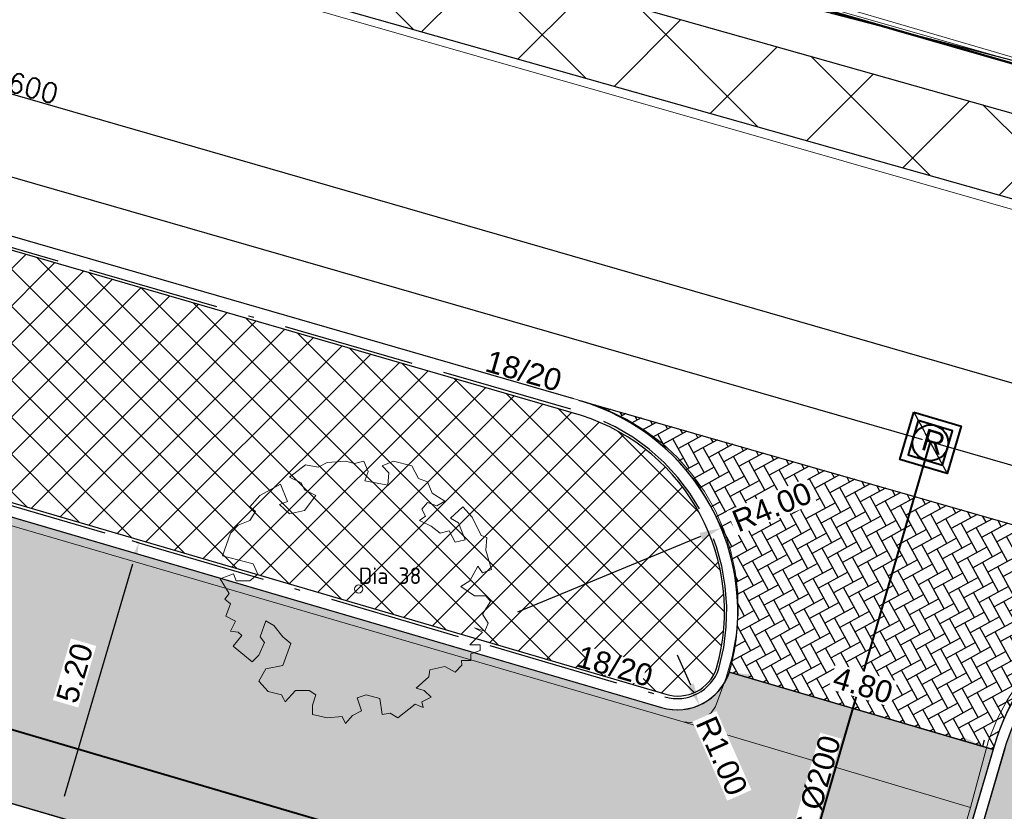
# Model space of a CAD drawing. Header units: metres. Extents: x 252743 to 254903, y 592696 to 593766.
# Tile 94 of 174: x 253859 to 253877, y 593005 to 593019. Entities that reach past the tile are written whole.
import ezdxf
from ezdxf.enums import TextEntityAlignment as Align

# ---------------------------------------------------------------- set-up
doc = ezdxf.new("R2010")
doc.units = ezdxf.units.M
for name, pattern in [('ACAD_ISO11W100', [33, 12, -3, 12, -3, 0, -3]), ('IMPORT-KG-KADASTRAAL-SO _2_', [0]), ('IMPORT-KG-PERCEEL-SO _2_', [0])]:
    doc.linetypes.add(name, pattern=pattern)
for name, color, linetype, lineweight in [('132034000_dwg', 8, 'Continuous', 5), ('ALGEMEEN WERKGRENS', 10, 'FENCELINE1', 50), ('B-BH-KG-GRENS_KADASTRAAL-G', 250, 'IMPORT-KG-KADASTRAAL-SO _2_', 18), ('B-BH-KG-GRENS_PERCEEL-G', 250, 'IMPORT-KG-PERCEEL-SO _2_', 18), ('B-BH-VH-OPENVERHARDING-G', 250, 'Continuous', 18), ('B-WE-GR-BOOM-S2', 8, 'Continuous', 9), ('B-WE-GR-BOOM_STAMDIAMETER-T', 7, 'Continuous', 25), ('N-RI-HWA-INSPECTIEPUT', 150, 'Continuous', 40), ('N-RI-HWA-PVC', 150, 'ACAD_ISO11W100', 40), ('N-RI-IT-HWA-INSPECTIEPUT', 150, 'Continuous', 40)]:
    doc.layers.add(name, color=color, linetype=linetype, lineweight=lineweight)
doc.layers.add('ALGEMEEN HULP', color=6, linetype='Continuous', plot=False)
doc.layers.add('N-WB-HULP', color=6, linetype='Continuous', plot=False)
for name, color, linetype in [('B-RI-DWA-BETON', 8, 'Continuous'), ('B-RI-HWA-PVC', 8, 'Continuous'), ('B-RI-TEKST 200', 8, 'Continuous'), ('N-GR-ARC-GROENVOORZIENING-N', 82, 'Continuous'), ('N-KL-NUTSSTROOK', 10, 'Continuous'), ('N-RI-TEKST 200', 7, 'Continuous'), ('N-WB-ARC-BETONTEGEL 30X30', 8, 'Continuous'), ('N-WB-ARC-SBS-KF-ROODBRUIN-PARKEREN', 24, 'Continuous'), ('N-WB-ARC-SBS-KF-ROODBRUIN-RIJBAAN', 24, 'Continuous'), ('N-WB-BAND TEKST 200', 7, 'Continuous'), ('N-WB-BAND TROTTOIRBAND 18 20', 7, 'ACAD_ISO11W100'), ('N-WB-BOCHTSTRAAL', 7, 'Continuous'), ('N-WB-KANTVERHARDING', 2, 'Continuous'), ('N-WB-MAATVOERING-VERHARDINGEN', 7, 'Continuous')]:
    doc.layers.add(name, color=color, linetype=linetype)
doc.layers.get('0').freeze()
doc.styles.add('B_STANDARD 200', font='txt.shx', dxfattribs={"height": 0.36})
doc.styles.add('N_STANDARD 200', font='arial.ttf', dxfattribs={"height": 0.4})
doc.styles.add('NLCS-ISO', font='txt')
doc.linetypes.add('FENCELINE1', pattern='A,6.35,-2.54,[133,ltypeshp.shx,S=2.54,R=0,X=-2.54,Y=0],-2.54,25.4', length=36.83)
doc.dimstyles.new('N_DIMENSION 200', dxfattribs={"dimtxt": 0.4, "dimasz": 0.4, "dimexe": 0.125, "dimexo": 0.125, "dimgap": 0.25, "dimtad": 1, "dimzin": 3, "dimdsep": 46, "dimtxsty": 'N_STANDARD 200', "dimcen": 0, "dimazin": 3, "dimtfac": 1, "dimtix": 1, "dimtmove": 2, "dimatfit": 3, "dimfxl": 0.125, "dimfxlon": 1, "dimtfill": 1, "dimtolj": 1, "dimtzin": 0, "dimarcsym": 0})

# ---------------------------------------------------------------- blocks, each defined once
blk = doc.blocks.new('*D457')
at = {"layer": 'Defpoints', "color": 0, "transparency": 16777216}
for p in [(253870.925, 593007.79), (253871.33, 593006.874)]:
    blk.add_point(p, dxfattribs=at)
at = {"layer": 'N-WB-BOCHTSTRAAL', "color": 0, "lineweight": -2, "transparency": 16777216}
blk.add_line((253870.925, 593007.79), (253871.168, 593007.24), dxfattribs=at)
at = {"layer": 'N-WB-BOCHTSTRAAL', "color": 0, "transparency": 16777216}
blk.add_solid([(253871.229, 593007.267), (253871.107, 593007.213), (253871.33, 593006.874)], dxfattribs=at)
at = {"layer": 'N-WB-BOCHTSTRAAL', "color": 0, "transparency": 16777216, "insert": (253871.738, 593005.949), "char_height": 0.4, "attachment_point": 5, "rotation": 293.8331, "style": 'N_STANDARD 200', "bg_fill": 3, "box_fill_scale": 1.1, "bg_fill_color": 256, "bg_fill_true_color": 13158600, "bg_fill_transparency": 0}
blk.add_mtext('\\A1;R1.00', dxfattribs=at)
blk = doc.blocks.new('*D458')
at = {"layer": 'Defpoints', "color": 0, "transparency": 16777216}
for p in [(253871.875, 593007.474), (253876.482, 593006.124), (253876.482, 593006.124)]:
    blk.add_point(p, dxfattribs=at)
at = {"layer": 'N-WB-MAATVOERING-VERHARDINGEN', "color": 0, "lineweight": -2, "transparency": 16777216}
for p, q in [((253871.875, 593007.474), (253871.91, 593007.594)), ((253872.259, 593007.362), (253876.098, 593006.237)), ((253876.482, 593006.124), (253876.517, 593006.244))]:
    blk.add_line(p, q, dxfattribs=at)
at = {"layer": 'N-WB-MAATVOERING-VERHARDINGEN', "color": 0, "transparency": 16777216}
for points in [[(253872.278, 593007.426), (253872.24, 593007.298), (253871.875, 593007.474)], [(253876.117, 593006.3), (253876.079, 593006.173), (253876.482, 593006.124)]]:
    blk.add_solid(points, dxfattribs=at)
at = {"layer": 'N-WB-MAATVOERING-VERHARDINGEN', "color": 0, "transparency": 16777216, "insert": (253874.306, 593007.235), "char_height": 0.4, "attachment_point": 5, "rotation": 343.6603, "style": 'N_STANDARD 200', "bg_fill": 3, "box_fill_scale": 1.1, "bg_fill_color": 256, "bg_fill_true_color": 13158600, "bg_fill_transparency": 0}
blk.add_mtext('\\A1;4.80', dxfattribs=at)
blk = doc.blocks.new('*D459')
at = {"layer": 'Defpoints', "color": 0, "transparency": 16777216}
for p in [(253871.727, 593010.097), (253868.029, 593008.573)]:
    blk.add_point(p, dxfattribs=at)
at = {"layer": 'N-WB-BOCHTSTRAAL', "color": 0, "lineweight": -2, "transparency": 16777216}
blk.add_line((253868.029, 593008.573), (253871.357, 593009.945), dxfattribs=at)
at = {"layer": 'N-WB-BOCHTSTRAAL', "color": 0, "transparency": 16777216}
blk.add_solid([(253871.332, 593010.006), (253871.383, 593009.883), (253871.727, 593010.097)], dxfattribs=at)
at = {"layer": 'N-WB-BOCHTSTRAAL', "color": 0, "transparency": 16777216, "insert": (253872.65, 593010.478), "char_height": 0.4, "attachment_point": 5, "rotation": 22.4046, "style": 'N_STANDARD 200', "bg_fill": 3, "box_fill_scale": 1.1, "bg_fill_color": 256, "bg_fill_true_color": 13158600, "bg_fill_transparency": 0}
blk.add_mtext('\\A1;R4.00', dxfattribs=at)
blk = doc.blocks.new('SGR-BOOM_06_ST')
at = {"linetype": 'Continuous', "flags": 128}
blk.add_lwpolyline([(2.698, 3.52), (2.53, 3.939), (2.197, 4.064), (1.945, 4.524), (1.273, 4.692), (0.855, 4.524), (1.108, 4.273), (1.064, 3.812), (0.228, 3.98), (0.352, 4.315), (0.184, 4.692), (-0.15, 4.609), (-0.486, 4.692), (-1.155, 4.65), (-1.491, 4.483), (-1.952, 4.565), (-2.539, 4.105), (-2.12, 3.896), (-1.994, 3.644), (-1.575, 3.435), (-1.994, 2.89), (-2.539, 2.766), (-2.915, 3.099), (-2.62, 3.217), (-2.873, 3.855), (-3.628, 3.435), (-4.004, 3.016), (-3.794, 2.848), (-4.004, 2.514), (-4.425, 2.346), (-4.717, 2.054), (-5.01, 1.214), (-3.88, 0.921), (-3.712, 0.544), (-4.004, 0.293), (-4.507, 0.293), (-4.602, 0.556), (-5.093, 0.376), (-4.758, -0.168), (-4.925, -0.377), (-4.717, -0.545), (-4.884, -1.006), (-4.532, -1.182), (-4.717, -1.551), (-4.424, -1.592), (-4.293, -1.707), (-4.619, -2.107), (-3.921, -2.682), (-3.668, -2.431), (-3.46, -1.97), (-3.627, -1.761), (-3.419, -1.174), (-3.124, -1.342), (-2.788, -1.761), (-2.496, -2.01), (-2.788, -2.808), (-3.419, -2.932), (-3.668, -3.394), (-3.333, -3.771), (-2.832, -3.897), (-2.769, -4.022), (-2.706, -4.148), (-2.328, -3.729), (-1.826, -3.729), (-1.575, -3.897), (-1.699, -4.273), (-1.699, -4.609), (-1.154, -4.736), (-0.61, -4.692), (-0.486, -4.945), (-0.233, -4.65), (0.101, -4.483), (-0.059, -4.007), (0.269, -3.896), (0.773, -4.023), (0.856, -4.609), (1.149, -4.565), (1.442, -4.736), (2.071, -4.232), (2.365, -4.356), (2.322, -4.147), (2.657, -3.98), (2.406, -3.728), (2.113, -3.644), (2.574, -3.226), (2.615, -2.975), (3.16, -2.848), (3.538, -3.058), (3.787, -2.807), (3.77, -2.633), (4.123, -2.633), (4.123, -2.387), (4.459, -2.263), (4.459, -2.054), (4.082, -2.054), (4.543, -1.591), (4.25, -1.425), (4.627, -1.55), (4.752, -1.257), (4.543, -0.921), (4.835, -0.461), (4.668, -0.252), (4.25, -0.252), (3.746, 0.085), (4.082, 0.294), (4.375, 0.838), (4.543, 0.589), (4.876, 0.713), (4.667, 1.425), (4.711, 1.886), (4.5, 1.97), (4.164, 2.64), (3.828, 3.013), (3.374, 2.604), (3.663, 2.431), (3.914, 1.802), (3.537, 1.718), (3.327, 2.136), (2.991, 2.054), (2.657, 2.305), (2.238, 2.514), (2.447, 2.682), (2.321, 2.932), (2.53, 3.184), (2.866, 3.059), (3.159, 3.227)], close=True, dxfattribs=at)
blk.add_circle((0, 0), 0.15)
at = {"layer": 'B-WE-GR-BOOM_STAMDIAMETER-T', "style": 'NLCS-ISO'}
blk.add_attdef('STAMDIAMETER', text='', height=0.3, dxfattribs=at).set_placement((0, 0), align=Align.BOTTOM_LEFT)
blk = doc.blocks.new('OP HOOGTE STELLEN GIET RWA')
blk.add_lwpolyline([(-1.625, 1.624), (-1.625, -1.626), (1.625, -1.626), (1.625, 1.624)], close=True)
blk.add_circle((0, 0), 1.625)
at = {"insert": (-0.767, 1.178), "char_height": 2, "attachment_point": 1, "style": 'N_STANDARD 200', "bg_fill": 3, "box_fill_scale": 1, "bg_fill_color": 256, "bg_fill_transparency": 0}
blk.add_mtext_dynamic_manual_height_columns('R', width=0.4, gutter_width=2, heights=[0], dxfattribs=at)
blk = doc.blocks.new('INSPECTIEPUT IT')
at = {"flags": 128}
blk.add_lwpolyline([(-2.25, 2.25), (2.25, 2.25), (2.25, -2.25), (-2.25, -2.25), (-2.25, 2.25)], dxfattribs=at)
at = {"layer": 'N-WB-HULP'}
blk.add_line((-2.25, 2.25), (2.25, -2.25), dxfattribs=at)
blk = doc.blocks.new('*D641')
at = {"layer": 'Defpoints', "color": 0, "transparency": 16777216}
for p in [(253861.138, 593009.826), (253863.376, 593009.17), (253861.914, 593004.178)]:
    blk.add_point(p, dxfattribs=at)
at = {"layer": 'N-WB-MAATVOERING-VERHARDINGEN', "color": 0, "lineweight": -2, "transparency": 16777216}
for p, q in [((253861.15, 593009.822), (253861.018, 593009.861)), ((253859.788, 593005.218), (253861.026, 593009.442)), ((253859.688, 593004.83), (253859.556, 593004.869))]:
    blk.add_line(p, q, dxfattribs=at)
at = {"layer": 'N-WB-MAATVOERING-VERHARDINGEN', "color": 0, "transparency": 16777216}
for points in [[(253860.962, 593009.461), (253861.09, 593009.423), (253861.138, 593009.826)], [(253859.724, 593005.236), (253859.852, 593005.199), (253859.676, 593004.834)]]:
    blk.add_solid(points, dxfattribs=at)
at = {"layer": 'N-WB-MAATVOERING-VERHARDINGEN', "color": 0, "transparency": 16777216, "insert": (253859.971, 593007.457), "char_height": 0.4, "attachment_point": 5, "rotation": 73.6715, "style": 'N_STANDARD 200', "bg_fill": 3, "box_fill_scale": 1.1, "bg_fill_color": 256, "bg_fill_true_color": 13158600, "bg_fill_transparency": 0}
blk.add_mtext('\\A1;5.20', dxfattribs=at)
blk = doc.blocks.new('132034000_dwg_GWW-CAD Brk tekening 12A-1381409-Plot dakaanzicht')
at = {"layer": 'B-BH-KG-GRENS_KADASTRAAL-G', "color": 253, "linetype": 'Continuous', "lineweight": 9, "flags": 128}
blk.add_lwpolyline([(253861737, 593023144), (253861189, 593023296), (253861424, 593023236), (253861737, 593023144), (253878723, 593018164), (253885794, 593016088), (253892219, 593014240), (253920748, 593006087), (253922787, 593005454), (253922556, 593005253), (253922787, 593005454), (253924502, 593006942), (253926742, 593017060), (253929025, 593028474), (253929998, 593033340), (253930676, 593036633), (253920681, 593038552), (253908816, 593040829), (253897159, 593043067)], dxfattribs=at)
at = {"layer": 'B-BH-KG-GRENS_PERCEEL-G', "color": 253, "linetype": 'Continuous', "lineweight": 9, "flags": 128}
blk.add_lwpolyline([(253930676, 593036633), (253920681, 593038552), (253926405, 593068510), (253938242, 593066238), (253932563, 593036271), (253930676, 593036633), (253929998, 593033340), (253929025, 593028474), (253926742, 593017060), (253924502, 593006942), (253922787, 593005454), (253920748, 593006087), (253892219, 593014240), (253885794, 593016088), (253878723, 593018164), (253861737, 593023144), (253868164, 593048684), (253893528, 593043745), (253897159, 593043067), (253908816, 593040829), (253920681, 593038552)], close=True, dxfattribs=at)
blk.add_lwpolyline([(253737248, 593055370), (253767006, 593047721), (253790885, 593041456), (253801426, 593038690), (253819922, 593033838), (253850549, 593026014), (253851589, 593025748), (253861189, 593023296), (253861424, 593023236), (253861737, 593023144), (253878723, 593018164), (253885794, 593016088), (253908592, 593009394)], dxfattribs=at)
blk = doc.blocks.new('132034000_dwg_GWW-CAD Bgt tekening 12A-1381416-Plot dakaanzicht')
at = {"layer": 'B-BH-VH-OPENVERHARDING-G', "color": 253, "lineweight": 9, "flags": 128}
for points in [[(253876926, 593006965), (253876739, 593006606), (253876588, 593006232), (253876437, 593005668), (253876260, 593005013), (253871037, 593006568), (253871175, 593006559), (253871311, 593006585), (253871437, 593006645), (253871543, 593006733), (253871624, 593006846), (253871816, 593007379), (253871928, 593007754), (253872000, 593008139), (253872034, 593008528), (253872028, 593008919), (253871983, 593009308), (253871899, 593009690), (253871777, 593010061), (253871618, 593010419), (253871424, 593010758), (253871196, 593011077), (253870938, 593011370), (253870651, 593011637), (253870340, 593011873), (253870005, 593012076), (253869653, 593012245), (253869284, 593012377), (253869222, 593012395), (253868994, 593012463), (253854570, 593016636)], [(253802300, 593035952), (253818909, 593031598), (253833358, 593027828), (253849786, 593023548), (253850023, 593023469), (253850312, 593023398), (253861796, 593020240), (253862200, 593020127), (253863376, 593019812), (253885833, 593013368), (253900797, 593009088)], [(253900797, 593009088), (253885833, 593013368), (253863376, 593019812), (253862200, 593020127), (253861796, 593020240), (253861404, 593020391), (253861028, 593020578), (253860671, 593020800), (253860336, 593021054), (253860027, 593021338), (253859746, 593021650), (253859496, 593021987), (253859278, 593022346), (253859095, 593022724), (253858949, 593023118), (253858839, 593023523), (253858787, 593023832), (253861243, 593023128), (253886486, 593015889), (253909201, 593009376)], [(253872397, 592991832), (253872931, 592993653), (253873462, 592995464), (253876260, 593005013), (253876437, 593005668), (253876588, 593006232), (253876739, 593006606), (253876926, 593006965), (253877146, 593007303), (253877399, 593007619), (253877681, 593007908), (253877989, 593008168), (253878322, 593008398), (253878676, 593008593), (253879046, 593008754), (253879431, 593008877), (253879826, 593008963), (253878011, 593002710), (253877470, 593000857), (253876065, 592996237), (253875151, 592993232), (253872667, 592985067)]]:
    blk.add_lwpolyline(points, dxfattribs=at)
blk.add_lwpolyline([(253846801, 593013650), (253871037, 593006568), (253876260, 593005013), (253873462, 592995464), (253857321, 593000000), (253843832, 593003792)], close=True, dxfattribs=at)
blk = doc.blocks.new('132034000_dwg-1357416-Plot dakaanzicht')
for name in ['132034000_dwg_GWW-CAD Brk tekening 12A-1381409-Plot dakaanzicht', '132034000_dwg_GWW-CAD Bgt tekening 12A-1381416-Plot dakaanzicht']:
    blk.add_blockref(name, (0, 0))

msp = doc.modelspace()

# ---------------------------------------------------------------- hatches: boundary and pattern name
at = {"layer": 'N-WB-ARC-BETONTEGEL 30X30'}
h = msp.add_hatch(dxfattribs=at)
h.set_pattern_fill('AR-B88', color=256, scale=0.002, angle=73.7, style=0)
h.set_pattern_definition([(73.7, (0.19195, -0.0562), (-0.39006487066, 0.1140629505), []), (163.7, (0.19195, -0.05618), (-0.44709634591, -0.080969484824), [0.4064, -0.4064])])
edge = h.paths.add_edge_path()
edge.add_line((253879.522, 593008.678), (253860.059, 592942.183))
edge.add_line((253860.059, 592942.183), (253866.286, 592940.365))
edge.add_line((253866.286, 592940.365), (253866.117, 592939.789))
edge.add_line((253866.117, 592939.789), (253865.643, 592939.939))
edge.add_line((253865.643, 592939.939), (253865.556, 592939.65))
edge.add_line((253865.556, 592939.65), (253859.903, 592941.292))
edge.add_line((253859.903, 592941.292), (253860.073, 592941.867))
edge.add_line((253860.073, 592941.867), (253858.153, 592942.427))
edge.add_line((253858.153, 592942.427), (253857.982, 592941.849))
edge.add_line((253857.982, 592941.849), (253854.382, 592942.903))
edge.add_line((253854.382, 592942.903), (253854.468, 592943.188))
edge.add_line((253854.468, 592943.188), (253854.175, 592943.276))
edge.add_line((253854.175, 592943.276), (253854.346, 592943.849))
edge.add_line((253854.346, 592943.849), (253858.233, 592942.714))
edge.add_line((253858.233, 592942.714), (253858.33, 592942.685))
edge.add_line((253858.33, 592942.685), (253875.726, 593002.124))
edge.add_line((253875.726, 593002.124), (253876.298, 593001.955))
edge.add_line((253876.298, 593001.955), (253876.865, 593003.873))
edge.add_line((253876.865, 593003.873), (253876.289, 593004.043))
edge.add_line((253876.289, 593004.043), (253876.887, 593006.084))
edge.add_arc((253880.533, 593005.015), 3.8, 105.4445, 163.6613, ccw=False)
at = {"layer": 'N-WB-ARC-SBS-KF-ROODBRUIN-RIJBAAN'}
h = msp.add_hatch(dxfattribs=at)
h.set_pattern_fill('AR-HBONE', color=256, scale=0.002, angle=73.66, style=0)
h.set_pattern_definition([(118.66, (0.19196, -0.05613), (-0.27576114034, 0.080847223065), [0.6096, -0.2032]), (208.66, (0.0945, 0.12217), (-0.27576114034, 0.080847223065), [0.6096, -0.2032])])
edge = h.paths.add_edge_path()
edge.add_arc((253868.017, 593008.57), 4.012, 344.1453, 432.9763)
edge.add_line((253869.191, 593012.407), (253881.421, 593008.899))
edge.add_arc((253880.507, 593005.036), 3.969, 76.6941, 163.1332)
edge.add_line((253876.709, 593006.188), (253876.674, 593006.068))
edge.add_line((253876.674, 593006.068), (253871.875, 593007.475))
h = msp.add_hatch(dxfattribs=at)
h.set_pattern_fill('AR-HBONE', color=256, scale=0.002, angle=163.66, style=0)
h.set_pattern_definition([(208.66, (0.19196, -0.05613), (-0.080847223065, -0.27576114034), [0.6096, -0.2032]), (298.66, (0.01366, -0.1536), (-0.080847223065, -0.27576114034), [0.6096, -0.2032])])
edge = h.paths.add_edge_path()
edge.add_line((253871.876, 593007.474), (253876.674, 593006.068))
edge.add_line((253876.674, 593006.068), (253876.098, 593004.105))
edge.add_line((253876.098, 593004.105), (253875.534, 593002.181))
edge.add_line((253875.534, 593002.181), (253874.995, 593000.343))
edge.add_line((253874.995, 593000.343), (253851.005, 593007.376))
edge.add_arc((253850.514, 593007.475), 0.501, 348.5777, 433.4712)
edge.add_line((253850.656, 593007.956), (253850.174, 593008.097))
edge.add_line((253850.174, 593008.097), (253851.386, 593012.214))
edge.add_arc((253851.656, 593012.083), 0.3, 73.6613, 154.0767, ccw=False)
edge.add_line((253851.74, 593012.371), (253870.644, 593006.829))
edge.add_arc((253870.925, 593007.792), 1.003, 253.7311, 341.5418)

# ---------------------------------------------------------------- linework, layer by layer
at = {"layer": 'N-RI-HWA-PVC'}
for p, q in [((253872.815, 593002.32), (253875.533, 593011.665)), ((253855.067, 593007.535), (253872.815, 593002.32))]:
    msp.add_line(p, q, dxfattribs=at)
at = {"layer": 'N-WB-ARC-BETONTEGEL 30X30'}
msp.add_lwpolyline([(253879.522, 593008.678), (253860.059, 592942.183), (253866.286, 592940.365), (253866.117, 592939.789), (253865.643, 592939.939), (253865.556, 592939.65), (253859.903, 592941.292), (253860.073, 592941.867), (253858.153, 592942.427), (253857.982, 592941.849), (253854.382, 592942.903), (253854.468, 592943.188), (253854.175, 592943.276), (253854.346, 592943.849), (253858.233, 592942.714), (253858.33, 592942.685), (253875.726, 593002.124), (253876.298, 593001.955), (253876.865, 593003.873), (253876.289, 593004.043), (253876.887, 593006.084, -0.259627)], format="xyb", close=True, dxfattribs=at)
at = {"layer": 'N-WB-ARC-SBS-KF-ROODBRUIN-PARKEREN'}
for points in [[(253871.876, 593007.474, 0.40825), (253869.191, 593012.407), (253881.421, 593008.899, 0.396125), (253876.709, 593006.188), (253876.674, 593006.068), (253871.875, 593007.475)], [(253871.876, 593007.474), (253876.674, 593006.068), (253876.098, 593004.105), (253875.534, 593002.181), (253874.995, 593000.343), (253851.005, 593007.376, 0.388344), (253850.656, 593007.956), (253850.174, 593008.097), (253851.386, 593012.214, -0.366024), (253851.74, 593012.371), (253870.644, 593006.829, 0.403066), (253871.876, 593007.474)]]:
    msp.add_lwpolyline(points, format="xyb", dxfattribs=at)
at = {"layer": 'N-WB-BAND TROTTOIRBAND 18 20', "ltscale": 0.2}
for p, q in [((253868.99, 593012.256), (253854.517, 593016.443)), ((253851.783, 593012.566), (253870.7, 593007.025)), ((253876.887, 593006.084), (253876.287, 593004.054))]:
    msp.add_line(p, q, dxfattribs=at)
for centre, radius, start, end in [((253868.029, 593008.573), 3.8, 344.255, 73.8643), ((253870.925, 593007.795), 0.803, 253.7458, 341.5768)]:
    msp.add_arc(centre, radius, start, end, dxfattribs=at)
at = {"layer": 'N-WB-KANTVERHARDING'}
for p, q in [((253869.045, 593012.448), (253854.57, 593016.636)), ((253851.74, 593012.371), (253870.644, 593006.829)), ((253873.673, 592995.833), (253876.695, 593006.141))]:
    msp.add_line(p, q, dxfattribs=at)
for points in [[(253851.004, 593007.376), (253874.997, 593000.343)], [(253851.651, 593007.186), (253874.995, 593000.343)]]:
    msp.add_lwpolyline(points, dxfattribs=at)
for centre, radius, start, end in [((253868.029, 593008.573), 4, 344.0667, 73.8633), ((253880.533, 593005.015), 4, 73.2244, 163.6613), ((253870.925, 593007.79), 1.001, 253.6833, 341.9351)]:
    msp.add_arc(centre, radius, start, end, dxfattribs=at)

# ---------------------------------------------------------------- block references
at = {"layer": '132034000_dwg', "color": 253, "lineweight": 9, "xscale": 0.001, "yscale": 0.001, "zscale": 0.001}
msp.add_blockref('132034000_dwg-1357416-Plot dakaanzicht', (0, 0), dxfattribs=at)
at = {"layer": 'B-WE-GR-BOOM-S2'}
ref = msp.add_blockref('SGR-BOOM_06_ST', (253865.136, 593008.987, -0.719), dxfattribs=dict(at, xscale=0.4950000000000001, yscale=0.4950000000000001, zscale=0.4950000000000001))
ref.add_attrib('STAMDIAMETER', 'Dia 38', dxfattribs={"layer": 'B-WE-GR-BOOM_STAMDIAMETER-T', "height": 0.3, "style": 'NLCS-ISO'}).set_placement((253865.136, 593008.987, -0.719), align=Align.BOTTOM_LEFT)

# ---------------------------------------------------------------- next in the draw order: texts
at = {"layer": 'B-RI-TEKST 200', "insert": (253860.053, 593017.679), "char_height": 0.36, "width": 3.87775, "attachment_point": 9, "rotation": 344.2108, "style": 'B_STANDARD 200', "bg_fill": 3, "box_fill_scale": 1, "bg_fill_color": 256, "bg_fill_transparency": 0}
msp.add_mtext('\\pxql;DWA BT Ø600', dxfattribs=at)

# ---------------------------------------------------------------- next in the draw order: hatches: boundary and pattern name
at = {"layer": 'N-GR-ARC-GROENVOORZIENING-N'}
h = msp.add_hatch(dxfattribs=at)
h.set_pattern_fill('ANSI37', color=256, scale=0.15)
edge = h.paths.add_edge_path()
edge.add_line((253847.942, 593018.133), (253847.804, 593017.6))
edge.add_line((253847.804, 593017.6), (253845.95, 593011.256))
edge.add_line((253845.95, 593011.256), (253850.442, 593009.951))
edge.add_line((253850.442, 593009.951), (253851.269, 593012.773))
edge.add_line((253851.269, 593012.773), (253870.718, 593007.075))
edge.add_arc((253870.943, 593007.776), 0.737, 252.1475, 341.5465)
edge.add_arc((253868.041, 593008.576), 3.746, 343.9871, 432.2304)
edge.add_line((253869.184, 593012.144), (253858.456, 593015.252))
edge.add_line((253858.456, 593015.252), (253854.521, 593016.39))
edge.add_line((253854.521, 593016.39), (253853.335, 593016.705))
edge.add_line((253853.335, 593016.705), (253847.942, 593018.133))

# ---------------------------------------------------------------- next in the draw order: linework, layer by layer
at = {"layer": 'ALGEMEEN WERKGRENS', "ltscale": 0.3}
msp.add_lwpolyline([(253685.732, 593068.089), (253769.686, 593047.088), (253787.727, 593042.262), (253838.409, 593029.075), (253862.83, 593022.638), (253897.424, 593012.683), (253927.283, 593003.747), (253983.948, 592985.984)], dxfattribs=at)
at = {"layer": 'B-RI-DWA-BETON'}
msp.add_line((253855.088, 593019.072), (253890.391, 593008.874), dxfattribs=at)
at = {"layer": 'B-RI-HWA-PVC'}
msp.add_line((253853.48, 593018.021), (253913.344, 593000.768), dxfattribs=at)
at = {"layer": 'N-GR-ARC-GROENVOORZIENING-N'}
msp.add_lwpolyline([(253847.942, 593018.133), (253847.804, 593017.6), (253845.95, 593011.256), (253850.442, 593009.951), (253851.269, 593012.773), (253870.718, 593007.075, 0.411145), (253871.642, 593007.543, 0.405262), (253869.184, 593012.144), (253858.456, 593015.252), (253854.521, 593016.39), (253853.335, 593016.705)], format="xyb", close=True, dxfattribs=at)

# ---------------------------------------------------------------- next in the draw order: block references
at = {"layer": 'N-RI-HWA-INSPECTIEPUT', "xscale": 0.2000000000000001, "yscale": 0.2000000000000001, "zscale": 0.2000000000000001, "rotation": 343.6069068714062}
msp.add_blockref('OP HOOGTE STELLEN GIET RWA', (253875.532, 593011.646), dxfattribs=at)

# ---------------------------------------------------------------- next in the draw order: hatches: boundary and pattern name
at = {"layer": 'N-KL-NUTSSTROOK'}
h = msp.add_hatch(dxfattribs=at)
h.set_pattern_fill('ANSI37', color=256, scale=0.5)
h.paths.add_polyline_path([(253982.43, 592983.956), (253960.509, 592990.987), (253931.349, 593000.252), (253928.175, 593001.239), (253919.899, 593003.807), (253913.19, 593005.735), (253882.033, 593014.666), (253854.395, 593022.483), (253848.805, 593024.01), (253826.698, 593029.772), (253802.992, 593035.977), (253789.271, 593039.52), (253743.782, 593051.321), (253736.471, 593053.202), (253725.155, 593056.031), (253681.89, 593066.75), (253682.251, 593068.206), (253725.518, 593057.487), (253736.84, 593054.656), (253744.157, 593052.773), (253789.647, 593040.972), (253803.369, 593037.429), (253827.077, 593031.224), (253849.192, 593025.46), (253854.797, 593023.928), (253882.444, 593016.109), (253913.603, 593007.177), (253920.328, 593005.244), (253928.619, 593002.672), (253931.799, 593001.683), (253960.966, 592992.416), (253982.888, 592985.385)])

# ---------------------------------------------------------------- next in the draw order: linework, layer by layer
at = {"layer": 'ALGEMEEN HULP'}
msp.add_lwpolyline([(253681.679, 593069.399), (253878.723, 593018.164), (253985.858, 592984.311)], dxfattribs=at)
at = {"layer": 'N-KL-NUTSSTROOK'}
msp.add_lwpolyline([(253913.19, 593005.735), (253882.033, 593014.666), (253854.395, 593022.483), (253848.805, 593024.01), (253826.698, 593029.772), (253802.992, 593035.977), (253789.271, 593039.52), (253743.782, 593051.321), (253736.471, 593053.202), (253725.155, 593056.031), (253681.89, 593066.75), (253682.251, 593068.206), (253725.518, 593057.487), (253736.84, 593054.656), (253744.157, 593052.773), (253789.647, 593040.972), (253803.369, 593037.429), (253827.077, 593031.224), (253849.192, 593025.46), (253854.797, 593023.928), (253882.444, 593016.109), (253913.603, 593007.177)], dxfattribs=at)

# ---------------------------------------------------------------- next in the draw order: block references
at = {"layer": 'N-RI-IT-HWA-INSPECTIEPUT', "xscale": 0.2000000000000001, "yscale": 0.2000000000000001, "zscale": 0.2000000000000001, "rotation": 343.6069068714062}
msp.add_blockref('INSPECTIEPUT IT', (253875.532, 593011.646), dxfattribs=at)

# ---------------------------------------------------------------- next in the draw order: texts
at = {"layer": 'N-WB-BAND TEKST 200', "char_height": 0.4, "width": 1.11436, "attachment_point": 8, "rotation": 344.0844, "style": 'N_STANDARD 200', "bg_fill": 3, "box_fill_scale": 1, "bg_fill_color": 256, "bg_fill_transparency": 0}
for insert in [(253868.08, 593012.759), (253869.736, 593007.387)]:
    msp.add_mtext('{\\C7;18/20}', dxfattribs=dict(at, insert=insert))

# ---------------------------------------------------------------- next in the draw order: dimensions: what is measured, and where the dimension line sits
at = {"layer": 'N-WB-BOCHTSTRAAL'}
for center, mpoint, picture, middle in [((253868.029, 593008.573), (253871.727, 593010.097), '*D459', (253872.65, 593010.478)), ((253870.925, 593007.79), (253871.33, 593006.874), '*D457', (253871.738, 593005.949))]:
    dim = msp.add_radius_dim(center=center, mpoint=mpoint, dimstyle='N_DIMENSION 200', override={"dimfxl": 0.0125}, dxfattribs=at)
    dim.commit()
    dim.dimension.update_dxf_attribs({"geometry": picture, "text_midpoint": middle, "dimtype": 164})
at = {"layer": 'N-WB-MAATVOERING-VERHARDINGEN'}
dim = msp.add_aligned_dim(p1=(253861.914, 593004.178), p2=(253863.376, 593009.17), distance=2.332, dimstyle='N_DIMENSION 200', override={"dimfxl": 0.0125}, dxfattribs=at)
dim.commit()
dim.dimension.update_dxf_attribs({"geometry": '*D641', "text_midpoint": (253859.971, 593007.457)})

# ---------------------------------------------------------------- next in the draw order: dimensions: what is measured, and where the dimension line sits
dim = msp.add_aligned_dim(p1=(253871.875, 593007.474), p2=(253876.482, 593006.124), distance=0, dimstyle='N_DIMENSION 200', override={"dimfxl": 0.0125}, dxfattribs=at)
dim.commit()
dim.dimension.update_dxf_attribs({"geometry": '*D458', "text_midpoint": (253874.306, 593007.235)})

# ---------------------------------------------------------------- next in the draw order: texts
at = {"layer": 'N-RI-TEKST 200', "insert": (253873.558, 593004.96), "char_height": 0.4, "width": 2.7, "attachment_point": 8, "rotation": 74.1475, "style": 'N_STANDARD 200', "bg_fill": 3, "box_fill_scale": 1, "bg_fill_color": 256, "bg_fill_transparency": 0}
msp.add_mtext('PVC Ø200', dxfattribs=at)

doc.saveas('drawing.dxf')
